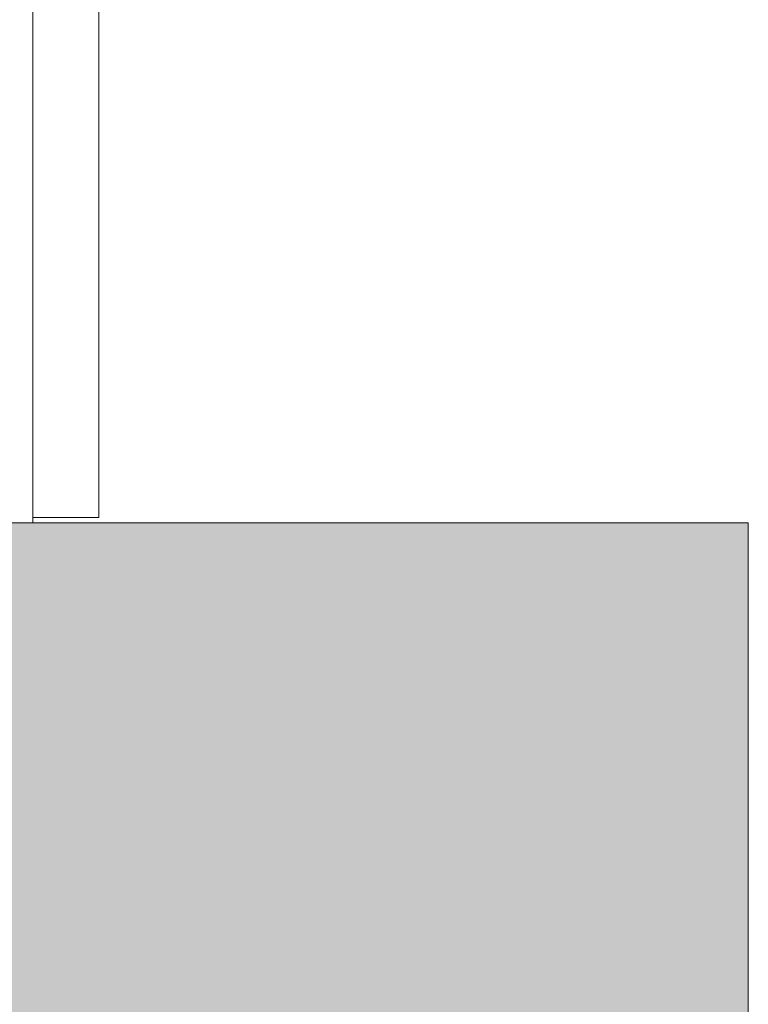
# Model space of a CAD drawing. Header units: millimetres. Extents: x 119219 to 750800, y -8933 to 168688.
# Tile 44 of 115: x 526549 to 529282, y -1456 to 2236. Entities that reach past the tile are written whole.
import ezdxf

# ---------------------------------------------------------------- set-up
doc = ezdxf.new("R2010")
doc.units = ezdxf.units.MM
doc.header["$MEASUREMENT"] = 0
doc.header["$XCLIPFRAME"] = 0
for name, color, linetype, lineweight in [('0_Ном._пера__1', 7, 'Continuous', 0), ('0_Ном._пера__120', 7, 'Continuous', 0), ('АР-Стены_внешние_.АР_Ном._пера__1', 7, 'Continuous', 0)]:
    doc.layers.add(name, color=color, linetype=linetype, lineweight=lineweight)
picture_1 = doc.add_image_def('image6.png', size_in_pixel=(725, 814))

msp = doc.modelspace()

# ---------------------------------------------------------------- hatches: boundary and pattern name
at = {"layer": '0_Ном._пера__1', "linetype": 'Continuous', "lineweight": 0}
h = msp.add_hatch(dxfattribs=at)
h.set_pattern_fill('Грунт_02__копия__0001', style=0, pattern_type=2)
h.set_pattern_definition([(45, (0, 0), (-169.70563, 169.70563), []), (45, (-56.57, 56.57), (-339.41125, 339.41125), []), (45, (-113.14, 113.14), (-339.41125, 339.41125), []), (135, (-169.706, 169.706), (56.568542, 56.568542), [240, -240])])
h.paths.add_polyline_path([(529281.971, 349.992), (526499.138, 349.992), (526499.138, -5049.998), (508846.945, -5049.998), (508846.945, -5619.173), (529281.971, -5619.173)])

# ---------------------------------------------------------------- linework, layer by layer
at = {"layer": '0_Ном._пера__1', "color": 7, "linetype": 'Continuous', "lineweight": 0}
msp.add_lwpolyline([(526845.989, 369.816), (526845.989, 6060.002), (526737.848, 7860)], dxfattribs=at)
at = {"layer": '0_Ном._пера__1', "color": 7, "linetype": 'Continuous', "lineweight": 0, "flags": 128}
msp.add_lwpolyline([(529281.971, 349.992), (526499.138, 349.992), (526499.138, -5049.998), (508846.945, -5049.998), (508846.945, -5619.173), (529281.971, -5619.173)], close=True, dxfattribs=at)
at = {"layer": '0_Ном._пера__120', "color": 7, "linetype": 'Continuous', "lineweight": 0}
msp.add_line((526598.867, 369.816), (526598.867, 6059.696), dxfattribs=at)
at = {"layer": 'АР-Стены_внешние_.АР_Ном._пера__1', "color": 7, "linetype": 'Continuous', "lineweight": 0}
for p, q in [((526598.867, 6060.002), (526598.867, 369.816)), ((526598.867, 349.992), (526598.867, 3349.992))]:
    msp.add_line(p, q, dxfattribs=at)

# ---------------------------------------------------------------- pictures from other files: only their frames are drawn
at = {"linetype": 'Continuous', "lineweight": 0}
image = msp.add_image(picture_1, insert=(526845.989, 6060.002), size_in_units=(247.122, 5690.186), rotation=180, dxfattribs=at)
image.set_boundary_path([(-0.5, -0.5), (724.5, 813.5)])

doc.saveas('drawing.dxf')
